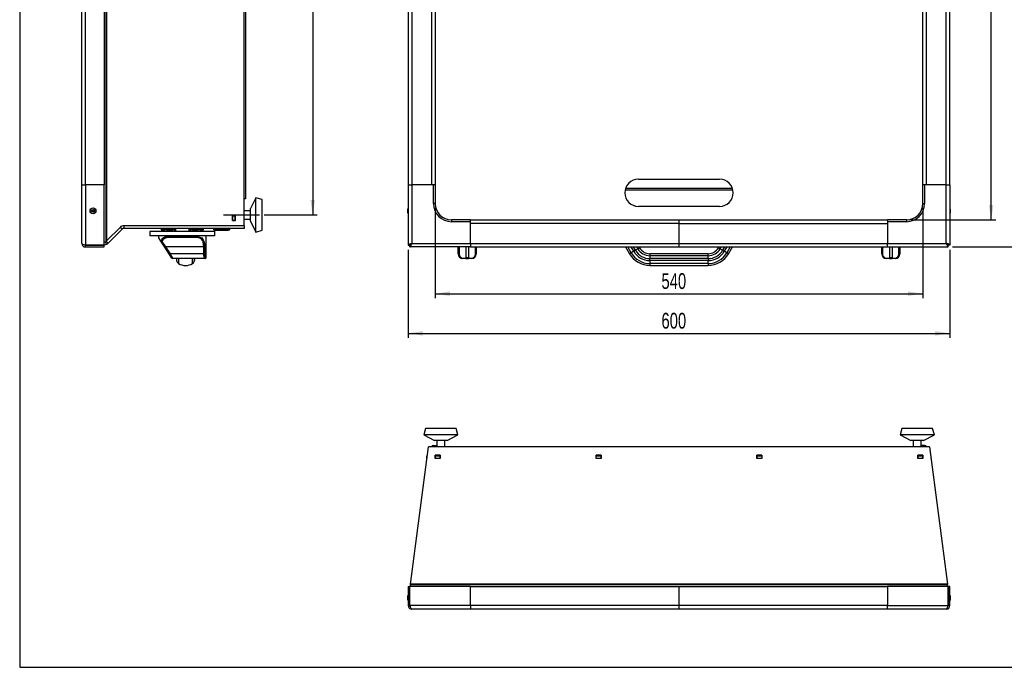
# Model space of a CAD drawing. Extents: x 24 to 2074, y 25 to 1460.
# Tile 1 of 9: x 24 to 1115, y 25 to 742. Entities that reach past the tile are written whole.
import ezdxf
from ezdxf.enums import TextEntityAlignment as Align

# ---------------------------------------------------------------- set-up
doc = ezdxf.new("R2010")
doc.units = 0
doc.header["$LTSCALE"] = 5
doc.linetypes.add('CENTERX2', pattern=[20.32, 12.7, -2.54, 2.54, -2.54])
doc.layers.get('0').update_dxf_attribs({"linetype": 'CONTINUOUS'})
doc.layers.add('LAYER1', color=2, linetype='CONTINUOUS')
doc.layers.add('LAYER2', color=3, linetype='CENTERX2')
doc.dimstyles.new('SLDDIMSTYLE0', dxfattribs={"dimtxt": 17.5, "dimasz": 16.51, "dimexe": 0, "dimexo": 0.0625, "dimgap": 4.375, "dimtad": 1, "dimrnd": 1e-09, "dimzin": 12, "dimsah": 1, "dimcen": 0.09, "dimazin": 3, "dimtfac": 1, "dimtofl": 0, "dimtmove": 0, "dimatfit": 3})

# ---------------------------------------------------------------- blocks, each defined once
blk = doc.blocks.new('_D')
at = {"layer": 'LAYER2', "color": 3, "linetype": 'CONTINUOUS'}
for p, q in [((484.2, 533.7), (484.2, 433.9)), ((1024.2, 533.7), (1024.2, 433.9)), ((484.2, 438.9), (1024.2, 438.9))]:
    blk.add_line(p, q, dxfattribs=at)
for points in [[(484.2, 438.9), (500.7, 436.4), (500.7, 441.5)], [(1024.2, 438.9), (1007.7, 441.5), (1007.7, 436.4)]]:
    blk.add_solid(points, dxfattribs=at)
at = {"layer": 'LAYER2', "color": 3, "linetype": 'CONTINUOUS', "width": 0.7}
blk.add_text('540', height=17.5, dxfattribs=at).set_placement((734.8, 438.9, 105.6), align=Align.BOTTOM_LEFT)
blk = doc.blocks.new('_D_1')
at = {"layer": 'LAYER2', "color": 3, "linetype": 'CONTINUOUS'}
for p, q in [((454.2, 487.7), (454.2, 390)), ((1054.2, 487.7), (1054.2, 390)), ((454.2, 395), (1054.2, 395))]:
    blk.add_line(p, q, dxfattribs=at)
for points in [[(454.2, 395), (470.7, 392.5), (470.7, 397.5)], [(1054.2, 395), (1037.7, 397.5), (1037.7, 392.5)]]:
    blk.add_solid(points, dxfattribs=at)
at = {"layer": 'LAYER2', "color": 3, "linetype": 'CONTINUOUS', "width": 0.7}
blk.add_text('600', height=17.5, dxfattribs=at).set_placement((734.8, 395, 105.6), align=Align.BOTTOM_LEFT)
blk = doc.blocks.new('_D_2')
at = {"layer": 'LAYER2', "color": 3, "linetype": 'CONTINUOUS'}
for p, q in [((1011.2, 1060.7), (1105, 1060.7)), ((1100, 520.7), (1100, 1060.7)), ((1011.2, 520.7), (1105, 520.7))]:
    blk.add_line(p, q, dxfattribs=at)
for points in [[(1100, 1060.7), (1097.5, 1044.2), (1102.5, 1044.2)], [(1100, 520.7), (1102.5, 537.2), (1097.5, 537.2)]]:
    blk.add_solid(points, dxfattribs=at)
at = {"layer": 'LAYER2', "color": 3, "linetype": 'CONTINUOUS', "width": 0.7}
blk.add_text('540', height=17.5, rotation=90, dxfattribs=at).set_placement((1100, 771.3, 105.6), align=Align.BOTTOM_LEFT)
blk = doc.blocks.new('_D_3')
at = {"layer": 'LAYER2', "color": 3, "linetype": 'CONTINUOUS'}
for p, q in [((1057.2, 1090.7), (1150, 1090.7)), ((1145, 1090.7), (1145, 490.7)), ((1057.2, 490.7), (1150, 490.7))]:
    blk.add_line(p, q, dxfattribs=at)
for points in [[(1145, 1090.7), (1142.5, 1074.2), (1147.6, 1074.2)], [(1145, 490.7), (1147.6, 507.2), (1142.5, 507.2)]]:
    blk.add_solid(points, dxfattribs=at)
at = {"layer": 'LAYER2', "color": 3, "linetype": 'CONTINUOUS', "width": 0.7}
blk.add_text('600', height=17.5, rotation=90, dxfattribs=at).set_placement((1145, 771.3, 105.6), align=Align.BOTTOM_LEFT)
blk = doc.blocks.new('_D_6')
at = {"layer": 'LAYER2', "color": 3, "linetype": 'CONTINUOUS'}
for p, q in [((294.7, 1054.4), (353.5, 1054.4)), ((348.5, 1054.4), (348.5, 526.2)), ((294.7, 526.2), (353.5, 526.2))]:
    blk.add_line(p, q, dxfattribs=at)
for points in [[(348.5, 1054.4), (346, 1037.9), (351, 1037.9)], [(348.5, 526.2), (351, 542.7), (346, 542.7)]]:
    blk.add_solid(points, dxfattribs=at)
at = {"layer": 'LAYER2', "color": 3, "linetype": 'CONTINUOUS', "width": 0.7}
blk.add_text('528.2', height=17.5, rotation=90, dxfattribs=at).set_placement((348.5, 761.2), align=Align.BOTTOM_LEFT)

msp = doc.modelspace()

# ---------------------------------------------------------------- linework, layer by layer
at = {"color": 7, "linetype": 'CONTINUOUS'}
for p, q in [((24, 1460), (24, 25)), ((24, 25), (2074, 25))]:
    msp.add_line(p, q, dxfattribs=at)
at = {"color": 7, "linetype": 'CENTERX2'}
msp.add_line((249.701, 526.205), (289.701, 526.205), dxfattribs=at)
at = {"layer": 'LAYER1', "color": 2, "linetype": 'CONTINUOUS'}
for p, q in [((119.809, 497.088), (119.809, 1085.204)), ((120.59, 497.836), (120.59, 1085.128)), ((272.701, 514.205), (272.701, 1065.179)), ((92.701, 559.705), (92.701, 1021.705)), ((96.701, 559.705), (96.701, 1021.705)), ((117.701, 1021.705), (117.701, 559.705)), ((454.222, 1021.705), (454.222, 559.705)), ((458.222, 1021.705), (458.222, 559.705)), ((480.222, 1021.705), (480.222, 559.705)), ((484.222, 1021.705), (484.222, 559.705)), ((1024.222, 559.705), (1024.222, 1021.705)), ((1028.222, 559.705), (1028.222, 1021.705)), ((1050.222, 559.705), (1050.222, 1021.705)), ((1054.222, 559.705), (1054.222, 1021.705)), ((274.201, 944.205), (274.201, 544.205)), ((92.701, 559.705), (96.701, 559.705)), ((92.701, 494.705), (92.701, 559.705)), ((96.701, 559.705), (96.701, 492.712)), ((117.701, 559.705), (96.701, 559.705)), ((117.701, 492.712), (117.701, 559.705)), ((454.222, 559.705), (454.222, 492.712)), ((454.222, 559.705), (458.222, 559.705)), ((458.222, 559.705), (458.222, 494.705)), ((482.222, 559.705), (458.222, 559.705)), ((480.222, 559.705), (458.222, 559.705)), ((482.222, 538.705), (482.222, 559.705)), ((483.686, 559.705), (482.222, 559.705)), ((483.686, 559.705), (484.222, 559.705)), ((484.222, 559.705), (484.222, 538.705)), ((709.222, 565.705), (799.222, 565.705)), ((1024.758, 559.705), (1024.222, 559.705)), ((1024.222, 538.705), (1024.222, 559.705)), ((1026.222, 559.705), (1024.758, 559.705)), ((1026.222, 559.705), (1026.222, 538.705)), ((1050.222, 559.705), (1026.222, 559.705)), ((1050.222, 559.705), (1028.222, 559.705)), ((1050.222, 494.705), (1050.222, 559.705)), ((1050.222, 559.705), (1054.222, 559.705)), ((1054.222, 559.705), (1054.222, 492.712)), ((694.682, 553.973), (813.862, 553.973)), ((695.18, 555.705), (813.364, 555.705)), ((274.201, 544.205), (272.701, 544.205)), ((285.701, 545.205), (279.701, 533.205)), ((292.701, 543.205), (285.701, 545.205)), ((285.701, 507.205), (285.701, 545.205)), ((292.701, 509.205), (292.701, 543.205)), ((484.222, 538.705), (482.222, 538.705)), ((799.222, 535.705), (709.222, 535.705)), ((1024.222, 538.705), (1026.222, 538.705)), ((259.651, 525.505), (259.651, 519.905)), ((263.14, 525.505), (259.651, 525.505)), ((259.701, 525.205), (259.701, 525.505)), ((259.701, 525.205), (262.701, 525.205)), ((259.701, 520.205), (259.701, 525.205)), ((262.701, 525.205), (262.701, 525.505)), ((262.701, 525.205), (262.701, 520.205)), ((262.75, 519.905), (262.75, 525.505)), ((263.14, 519.905), (263.14, 525.505)), ((279.701, 530.75), (272.701, 530.75)), ((279.701, 519.205), (279.701, 533.205)), ((453.579, 532.205), (453.579, 529.205)), ((453.593, 532.323), (453.593, 531.764)), ((453.593, 531.764), (453.593, 529.086)), ((1054.851, 529.086), (1054.851, 532.323)), ((1054.865, 529.205), (1054.865, 532.205)), ((139.444, 514.205), (139.444, 511.205)), ((272.701, 514.205), (139.444, 514.205)), ((259.651, 521.709), (259.701, 521.659)), ((259.651, 519.905), (263.14, 519.905)), ((262.701, 520.205), (259.701, 520.205)), ((259.701, 519.905), (259.701, 520.205)), ((262.701, 519.905), (262.701, 520.205)), ((272.701, 521.659), (279.701, 521.659)), ((272.701, 514.205), (272.701, 511.205)), ((279.701, 519.205), (285.701, 507.205)), ((502.222, 520.705), (502.222, 518.705)), ((523.222, 520.705), (502.222, 520.705)), ((523.222, 518.705), (502.222, 518.705)), ((523.222, 520.705), (754.222, 520.705)), ((523.222, 520.169), (523.222, 520.705)), ((523.222, 518.705), (523.222, 520.169)), ((523.222, 494.705), (523.222, 518.705)), ((754.222, 516.705), (523.222, 516.705)), ((523.222, 494.705), (523.222, 516.705)), ((754.222, 516.705), (754.222, 520.705)), ((754.222, 520.705), (985.222, 520.705)), ((754.222, 494.705), (754.222, 516.705)), ((754.222, 516.705), (985.222, 516.705)), ((985.222, 520.169), (985.222, 520.705)), ((1006.222, 520.705), (985.222, 520.705)), ((985.222, 520.169), (985.222, 518.705)), ((1006.222, 518.705), (985.222, 518.705)), ((985.222, 518.705), (985.222, 494.705)), ((985.222, 516.705), (985.222, 494.705)), ((1006.222, 520.705), (1006.222, 518.705)), ((135.201, 512.447), (120.59, 497.836)), ((137.322, 510.326), (121.958, 494.962)), ((137.322, 510.326), (135.201, 512.447)), ((272.701, 511.205), (139.444, 511.205)), ((168.201, 508.005), (168.201, 503.105)), ((240.201, 508.005), (168.201, 508.005)), ((240.201, 503.105), (168.201, 503.105)), ((177.944, 500.939), (177.944, 503.105)), ((180.701, 511.205), (180.701, 509.705)), ((186.562, 509.705), (180.701, 509.705)), ((185.201, 511.205), (185.201, 510.505)), ((185.201, 510.505), (193.66, 510.505)), ((186.779, 509.705), (186.562, 509.705)), ((186.701, 510.305), (186.701, 509.928)), ((192.622, 510.305), (186.701, 510.305)), ((193.701, 509.928), (186.701, 509.928)), ((193.525, 509.619), (186.877, 509.619)), ((188.094, 502.005), (220.308, 502.005)), ((188.808, 509.016), (188.766, 508.9)), ((188.825, 508.881), (188.825, 509.015)), ((188.918, 508.845), (188.918, 509.01)), ((188.961, 509.005), (188.918, 508.915)), ((188.99, 508.881), (188.99, 509.002)), ((189.092, 508.179), (191.31, 508.179)), ((190.365, 508.881), (190.365, 508.996)), ((191.029, 508.97), (191.029, 508.866)), ((191.037, 508.967), (191.037, 508.881)), ((191.057, 508.9), (191.05, 508.955)), ((191.484, 508.898), (191.484, 508.845)), ((191.7, 508.948), (191.7, 508.881)), ((191.78, 508.9), (191.751, 508.959)), ((193.701, 510.305), (192.622, 510.305)), ((196.701, 509.705), (193.623, 509.705)), ((193.66, 510.505), (195.201, 510.505)), ((193.701, 509.928), (193.701, 510.305)), ((195.201, 510.505), (195.201, 511.205)), ((196.701, 511.205), (196.701, 508.005)), ((211.701, 508.005), (211.701, 511.205)), ((214.562, 509.705), (211.701, 509.705)), ((213.201, 511.205), (213.201, 510.505)), ((213.201, 510.505), (217.128, 510.505)), ((214.779, 509.705), (214.562, 509.705)), ((214.701, 510.305), (214.701, 509.928)), ((217.45, 510.305), (214.701, 510.305)), ((221.701, 509.928), (214.701, 509.928)), ((221.525, 509.619), (214.877, 509.619)), ((215.542, 508.005), (215.542, 508.359)), ((216.847, 508.999), (216.813, 508.9)), ((216.869, 508.881), (216.869, 509.007)), ((216.947, 508.846), (216.947, 509.014)), ((217.092, 508.179), (219.31, 508.179)), ((217.128, 510.505), (223.201, 510.505)), ((217.297, 508.862), (217.297, 508.97)), ((221.701, 510.305), (217.45, 510.305)), ((217.64, 508.005), (217.64, 508.179)), ((217.701, 508.005), (217.701, 508.179)), ((218.772, 509.018), (218.772, 508.881)), ((218.828, 508.9), (218.793, 509.004)), ((219.105, 508.983), (219.105, 508.862)), ((219.119, 508.977), (219.119, 508.881)), ((219.144, 508.9), (219.133, 508.971)), ((219.455, 508.877), (219.455, 508.846)), ((219.69, 508.932), (219.69, 508.881)), ((219.771, 508.9), (219.748, 508.946)), ((227.701, 509.705), (221.623, 509.705)), ((221.701, 509.928), (221.701, 510.305)), ((223.201, 510.505), (223.201, 511.205)), ((227.701, 509.705), (227.701, 511.205)), ((230.501, 479.005), (230.501, 503.105)), ((239.201, 509.805), (239.201, 510.705)), ((239.201, 510.705), (242.199, 510.705)), ((239.201, 509.805), (242.199, 509.805)), ((239.201, 509.805), (240.701, 508.805)), ((240.201, 503.105), (240.201, 508.005)), ((241.9, 508.805), (240.701, 508.805)), ((242.199, 509.805), (241.9, 508.805)), ((252.699, 508.805), (241.9, 508.805)), ((242.199, 510.705), (242.199, 509.805)), ((252.999, 510.705), (242.199, 510.705)), ((242.199, 509.805), (252.999, 509.805)), ((247.459, 511.005), (247.459, 511.205)), ((252.44, 511.005), (247.459, 511.005)), ((252.44, 511.205), (252.44, 511.005)), ((252.571, 511.005), (252.44, 511.005)), ((252.571, 511.205), (252.571, 511.005)), ((252.999, 509.805), (252.699, 508.805)), ((254.701, 508.805), (252.699, 508.805)), ((252.999, 509.805), (252.999, 510.705)), ((252.999, 510.705), (256.201, 510.705)), ((252.999, 509.805), (256.201, 509.805)), ((256.201, 509.805), (254.701, 508.805)), ((256.201, 510.705), (256.201, 509.805)), ((285.701, 507.205), (292.701, 509.205)), ((117.701, 492.712), (96.701, 492.712)), ((96.701, 490.705), (96.701, 492.705)), ((96.701, 492.705), (117.701, 492.705)), ((117.701, 496.205), (117.716, 496.205)), ((117.701, 493.205), (117.716, 493.205)), ((117.701, 490.705), (117.701, 492.705)), ((117.716, 493.205), (117.716, 496.205)), ((120.201, 493.744), (118.958, 496.474)), ((120.13, 497.376), (119.809, 497.088)), ((120.13, 497.376), (119.837, 497.083)), ((121.958, 494.962), (119.837, 497.083)), ((120.59, 497.836), (120.13, 497.376)), ((180.43, 497.127), (177.944, 500.939)), ((180.43, 497.127), (180.442, 497.109)), ((184.779, 490.458), (180.43, 497.127)), ((181.443, 496.822), (185.617, 491.005)), ((185.617, 491.005), (184.779, 490.458)), ((227.846, 491.005), (185.617, 491.005)), ((185.617, 491.005), (190.834, 483.005)), ((219.696, 501.005), (188.706, 501.005)), ((228.781, 491.005), (227.846, 491.005)), ((227.846, 483.005), (227.846, 491.005)), ((228.781, 491.005), (228.781, 483.005)), ((454.222, 492.712), (456.222, 492.712)), ((456.229, 490.705), (456.229, 492.705)), ((456.722, 493.622), (456.722, 493.205)), ((457.119, 493.205), (456.722, 493.205)), ((458.222, 494.705), (523.222, 494.705)), ((523.222, 494.705), (523.222, 490.705)), ((523.222, 494.705), (754.222, 494.705)), ((754.222, 494.705), (985.222, 494.705)), ((754.222, 490.705), (754.222, 494.705)), ((985.222, 490.705), (985.222, 494.705)), ((985.222, 494.705), (1050.222, 494.705)), ((1051.722, 493.205), (1051.304, 493.205)), ((1051.722, 493.602), (1051.722, 493.205)), ((1052.215, 490.705), (1052.215, 492.705)), ((1054.222, 492.712), (1052.222, 492.712)), ((96.701, 490.705), (117.701, 490.705)), ((189.996, 482.458), (184.779, 490.458)), ((190.834, 483.005), (189.996, 482.458)), ((192.605, 478.458), (189.996, 482.458)), ((227.846, 483.005), (190.834, 483.005)), ((190.834, 483.005), (193.443, 478.005)), ((228.781, 483.005), (227.846, 483.005)), ((523.222, 490.705), (456.229, 490.705)), ((509.722, 483.005), (509.722, 490.705)), ((510.719, 490.705), (510.722, 490.458)), ((510.722, 490.458), (510.722, 482.458)), ((518.222, 490.705), (518.222, 478.458)), ((521.222, 490.705), (521.222, 478.458)), ((523.222, 490.705), (754.222, 490.705)), ((528.722, 490.458), (528.725, 490.705)), ((528.722, 482.458), (528.722, 490.458)), ((529.722, 490.705), (529.722, 483.005)), ((695.058, 490.705), (699.388, 483.205)), ((701.248, 484.279), (697.538, 490.705)), ((701.249, 484.279), (699.389, 483.205)), ((704.064, 485.905), (701.248, 484.279)), ((704.064, 485.905), (701.293, 490.705)), ((705.97, 487.005), (703.834, 490.705)), ((705.017, 486.455), (704.064, 485.905)), ((705.97, 487.005), (705.017, 486.455)), ((708.786, 488.631), (705.97, 487.005)), ((708.786, 488.631), (707.589, 490.705)), ((708.786, 488.631), (710.646, 489.705)), ((710.646, 489.705), (710.069, 490.705)), ((786.539, 483.205), (721.904, 483.205)), ((721.904, 483.205), (721.904, 481.057)), ((721.904, 481.057), (721.904, 477.805)), ((786.539, 481.057), (721.904, 481.057)), ((754.222, 490.705), (985.222, 490.705)), ((786.539, 481.057), (786.539, 483.205)), ((786.539, 477.805), (786.539, 481.057)), ((798.375, 490.705), (797.798, 489.705)), ((797.798, 489.705), (799.658, 488.631)), ((799.658, 488.631), (800.855, 490.705)), ((802.474, 487.005), (799.658, 488.631)), ((804.61, 490.705), (802.474, 487.005)), ((802.474, 487.005), (803.427, 486.455)), ((803.427, 486.455), (804.38, 485.905)), ((807.151, 490.705), (804.38, 485.905)), ((807.196, 484.279), (804.38, 485.905)), ((809.055, 483.205), (807.195, 484.279)), ((810.906, 490.705), (807.196, 484.279)), ((809.056, 483.205), (813.386, 490.705)), ((978.722, 483.005), (978.722, 490.705)), ((979.719, 490.705), (979.722, 490.458)), ((979.722, 490.458), (979.722, 482.458)), ((985.222, 490.705), (1052.215, 490.705)), ((987.222, 490.705), (987.222, 478.458)), ((990.222, 490.705), (990.222, 478.458)), ((997.722, 490.458), (997.725, 490.705)), ((997.722, 482.458), (997.722, 490.458)), ((998.722, 490.705), (998.722, 483.005)), ((229.002, 478.005), (193.443, 478.005)), ((197.701, 476.705), (197.762, 475.604)), ((197.702, 478.005), (197.702, 476.705)), ((197.763, 478.005), (197.763, 475.605)), ((199.861, 478.005), (199.861, 472.353)), ((215.541, 472.353), (215.541, 478.005)), ((217.639, 475.605), (217.639, 478.005)), ((217.701, 476.705), (217.64, 475.604)), ((217.7, 476.705), (217.7, 478.005)), ((229.501, 478.005), (229.002, 478.005)), ((229.982, 479.005), (230.501, 479.005)), ((514.722, 478.458), (518.222, 478.458)), ((514.722, 478.005), (514.722, 478.458)), ((518.222, 478.005), (514.722, 478.005)), ((521.222, 478.658), (518.222, 478.658)), ((518.222, 478.005), (518.222, 478.458)), ((521.222, 478.375), (518.222, 478.375)), ((521.222, 478.195), (518.222, 478.195)), ((518.222, 478.005), (521.222, 478.005)), ((521.222, 478.458), (524.722, 478.458)), ((521.222, 478.005), (521.222, 478.458)), ((524.722, 478.005), (521.222, 478.005)), ((524.722, 478.005), (524.722, 478.458)), ((721.904, 476.705), (721.904, 477.805)), ((786.539, 477.805), (721.904, 477.805)), ((721.904, 475.604), (721.904, 476.705)), ((786.539, 475.604), (721.904, 475.604)), ((721.904, 475.604), (721.904, 472.352)), ((786.539, 472.352), (721.904, 472.352)), ((721.904, 472.352), (721.904, 470.205)), ((721.904, 470.205), (786.539, 470.205)), ((786.539, 477.805), (786.539, 476.705)), ((786.539, 476.705), (786.539, 475.604)), ((786.539, 472.352), (786.539, 475.604)), ((786.539, 472.352), (786.539, 470.205)), ((983.722, 478.458), (987.222, 478.458)), ((983.722, 478.005), (983.722, 478.458)), ((987.222, 478.005), (983.722, 478.005)), ((990.222, 478.658), (987.222, 478.658)), ((987.222, 478.005), (987.222, 478.458)), ((990.222, 478.375), (987.222, 478.375)), ((990.222, 478.195), (987.222, 478.195)), ((987.222, 478.005), (990.222, 478.005)), ((990.222, 478.458), (993.722, 478.458)), ((990.222, 478.005), (990.222, 478.458)), ((993.722, 478.005), (990.222, 478.005)), ((993.722, 478.005), (993.722, 478.458)), ((473.436, 289.413), (471.436, 282.413)), ((475.791, 289.413), (473.436, 289.413)), ((507.436, 289.413), (475.791, 289.413)), ((509.436, 282.413), (507.436, 289.413)), ((1001.007, 289.413), (999.007, 282.413)), ((1003.362, 289.413), (1001.007, 289.413)), ((1035.007, 289.413), (1003.362, 289.413)), ((1037.007, 282.413), (1035.007, 289.413)), ((471.436, 282.413), (483.436, 276.413)), ((474.068, 282.413), (471.436, 282.413)), ((509.436, 282.413), (474.068, 282.413)), ((484.406, 276.413), (483.436, 276.413)), ((497.436, 276.413), (484.406, 276.413)), ((485.891, 276.413), (485.891, 269.413)), ((494.982, 269.413), (494.982, 276.413)), ((497.436, 276.413), (509.436, 282.413)), ((999.007, 282.413), (1011.007, 276.413)), ((1001.639, 282.413), (999.007, 282.413)), ((1037.007, 282.413), (1001.639, 282.413)), ((1011.977, 276.413), (1011.007, 276.413)), ((1025.007, 276.413), (1011.977, 276.413)), ((1013.462, 276.413), (1013.462, 269.413)), ((1022.553, 269.413), (1022.553, 276.413)), ((1025.007, 276.413), (1037.007, 282.413)), ((456.773, 117.301), (476.722, 269.413)), ((1031.722, 269.413), (476.722, 269.413)), ((482.222, 270.913), (485.891, 270.913)), ((482.222, 269.913), (482.222, 270.913)), ((482.222, 269.913), (485.891, 269.913)), ((1026.222, 270.913), (1022.553, 270.913)), ((1022.553, 269.913), (1026.222, 269.913)), ((1026.222, 269.913), (1026.222, 270.913)), ((1031.722, 269.413), (1051.671, 117.301)), ((474.936, 256.413), (474.936, 259.413)), ((474.936, 259.413), (475.41, 259.413)), ((474.936, 256.413), (475.017, 256.413)), ((484.136, 256.363), (484.136, 259.853)), ((489.736, 259.853), (484.136, 259.853)), ((489.736, 259.463), (484.136, 259.463)), ((484.436, 259.413), (484.136, 259.413)), ((484.436, 256.413), (484.136, 256.413)), ((489.736, 256.363), (484.136, 256.363)), ((484.436, 256.413), (484.436, 259.413)), ((484.436, 259.413), (489.436, 259.413)), ((489.436, 256.413), (484.436, 256.413)), ((485.891, 256.413), (485.941, 256.363)), ((489.436, 259.413), (489.436, 256.413)), ((489.736, 259.413), (489.436, 259.413)), ((489.736, 256.413), (489.436, 256.413)), ((489.736, 259.853), (489.736, 256.363)), ((662.327, 256.363), (662.327, 259.853)), ((667.927, 259.853), (662.327, 259.853)), ((667.927, 259.463), (662.327, 259.463)), ((662.627, 259.413), (662.327, 259.413)), ((662.627, 256.413), (662.327, 256.413)), ((667.927, 256.363), (662.327, 256.363)), ((662.627, 256.413), (662.627, 259.413)), ((662.627, 259.413), (667.627, 259.413)), ((667.627, 256.413), (662.627, 256.413)), ((667.627, 259.413), (667.627, 256.413)), ((667.927, 259.413), (667.627, 259.413)), ((667.927, 256.413), (667.627, 256.413)), ((667.927, 259.853), (667.927, 256.363)), ((840.517, 256.363), (840.517, 259.853)), ((846.117, 259.853), (840.517, 259.853)), ((846.117, 259.463), (840.517, 259.463)), ((840.817, 259.413), (840.517, 259.413)), ((840.817, 256.413), (840.517, 256.413)), ((846.117, 256.363), (840.517, 256.363)), ((840.817, 259.413), (845.817, 259.413)), ((840.817, 256.413), (840.817, 259.413)), ((845.817, 256.413), (840.817, 256.413)), ((845.817, 259.413), (845.817, 256.413)), ((846.117, 259.413), (845.817, 259.413)), ((846.117, 256.413), (845.817, 256.413)), ((846.117, 259.853), (846.117, 256.363)), ((1018.707, 256.363), (1018.707, 259.853)), ((1024.307, 259.853), (1018.707, 259.853)), ((1024.307, 259.463), (1018.707, 259.463)), ((1019.007, 259.413), (1018.707, 259.413)), ((1019.007, 256.413), (1018.707, 256.413)), ((1024.307, 256.363), (1018.707, 256.363)), ((1019.007, 259.413), (1024.007, 259.413)), ((1019.007, 256.413), (1019.007, 259.413)), ((1024.007, 256.413), (1019.007, 256.413)), ((1022.503, 256.363), (1022.553, 256.413)), ((1024.007, 259.413), (1024.007, 256.413)), ((1024.307, 259.413), (1024.007, 259.413)), ((1024.307, 256.413), (1024.007, 256.413)), ((1024.307, 259.853), (1024.307, 256.363)), ((1033.507, 259.413), (1033.033, 259.413)), ((1033.507, 256.413), (1033.427, 256.413)), ((1033.507, 256.413), (1033.507, 259.413)), ((454.222, 114.413), (456.222, 114.413)), ((454.222, 114.413), (454.222, 93.413)), ((456.222, 93.413), (456.222, 114.413)), ((523.222, 114.413), (456.229, 114.413)), ((456.229, 93.413), (456.229, 114.413)), ((456.722, 116.913), (456.773, 117.301)), ((456.722, 116.521), (456.722, 116.913)), ((1051.722, 116.521), (456.722, 116.521)), ((456.722, 114.413), (456.722, 116.521)), ((1051.671, 117.301), (456.773, 117.301)), ((523.222, 93.413), (523.222, 114.413)), ((523.222, 114.413), (754.222, 114.413)), ((754.222, 93.413), (754.222, 114.413)), ((754.222, 114.413), (985.222, 114.413)), ((1052.215, 114.413), (985.222, 114.413)), ((985.222, 114.413), (985.222, 93.413)), ((1051.671, 117.301), (1051.722, 116.913)), ((1051.722, 116.521), (1051.722, 116.913)), ((1051.722, 114.413), (1051.722, 116.521)), ((1052.215, 114.413), (1052.215, 93.413)), ((1054.222, 114.413), (1052.222, 114.413)), ((1052.222, 93.413), (1052.222, 114.413)), ((1054.222, 93.413), (1054.222, 114.413)), ((453.579, 103.413), (453.579, 100.413)), ((453.593, 103.531), (453.593, 103.194)), ((453.593, 103.194), (453.593, 100.294)), ((453.721, 103.868), (453.614, 103.495)), ((454.237, 105.122), (453.899, 104.475)), ((456.229, 103.513), (456.222, 103.513)), ((456.222, 100.313), (456.229, 100.313)), ((1052.222, 103.513), (1052.215, 103.513)), ((1052.215, 100.313), (1052.222, 100.313)), ((1054.851, 102.955), (1054.851, 103.531)), ((1054.851, 100.294), (1054.851, 102.955)), ((1054.865, 100.413), (1054.865, 103.413)), ((454.222, 93.413), (456.222, 93.413)), ((523.222, 93.413), (456.229, 93.413)), ((523.222, 89.413), (458.222, 89.413)), ((523.222, 93.413), (523.222, 89.413)), ((754.222, 93.413), (523.222, 93.413)), ((754.222, 89.413), (523.222, 89.413)), ((754.222, 89.413), (754.222, 93.413)), ((985.222, 93.413), (754.222, 93.413)), ((985.222, 89.413), (754.222, 89.413)), ((985.222, 93.413), (1052.215, 93.413)), ((985.222, 89.413), (985.222, 93.413)), ((1050.222, 89.413), (985.222, 89.413)), ((1054.222, 93.413), (1052.222, 93.413))]:
    msp.add_line(p, q, dxfattribs=at)
at = {"layer": 'LAYER1', "color": 2, "linetype": 'CONTINUOUS', "flags": 128}
for points in [[(453.616, 529.117), (453.681, 528.762), (454.225, 527.475)], [(454.229, 533.906), (453.81, 533.04), (453.621, 532.284)], [(1054.848, 532.297), (1054.368, 533.669), (1054.211, 533.924)], [(1054.213, 527.505), (1054.506, 528.046), (1054.834, 529.103)], [(262.701, 521.138), (262.705, 521.131), (262.716, 521.124), (262.735, 521.117), (262.75, 521.114)], [(188.706, 501.005), (188.587, 501.024), (188.472, 501.081), (188.366, 501.173), (188.273, 501.297), (188.197, 501.449), (188.14, 501.622), (188.106, 501.809), (188.094, 502.005)], [(188.466, 508.941), (188.51, 508.928), (188.623, 508.9)], [(188.766, 508.9), (188.664, 508.94), (188.615, 508.975), (188.625, 509.002), (188.691, 509.016), (188.751, 509.018)], [(188.702, 508.881), (188.792, 508.861), (188.864, 508.847), (188.907, 508.842), (188.917, 508.845), (188.897, 508.856), (188.846, 508.874), (188.825, 508.881)], [(189.37, 508.866), (189.372, 508.861), (189.345, 508.847), (189.288, 508.842), (189.21, 508.845), (189.117, 508.856), (189.019, 508.874), (188.99, 508.881)], [(190.69, 509.018), (190.841, 509.012), (190.963, 508.993), (191.042, 508.965), (191.071, 508.928), (191.057, 508.9)], [(191.037, 508.881), (191.03, 508.861), (191.057, 508.847), (191.114, 508.842), (191.193, 508.845), (191.285, 508.856), (191.383, 508.874), (191.412, 508.881)], [(192.12, 509.018), (192.139, 509.012), (192.104, 508.993), (192.02, 508.965), (191.892, 508.928), (191.78, 508.9)], [(216.813, 508.9), (216.721, 508.94), (216.684, 508.975), (216.705, 509.002), (216.781, 509.016), (216.846, 509.018)], [(216.712, 508.881), (216.805, 508.861), (216.881, 508.847), (216.93, 508.842), (216.947, 508.845), (216.933, 508.856), (216.888, 508.874), (216.869, 508.881)], [(217.296, 508.862), (217.297, 508.861), (217.277, 508.847), (217.226, 508.842), (217.151, 508.845), (217.06, 508.856), (216.963, 508.874), (216.933, 508.881)], [(218.819, 509.018), (218.965, 509.012), (219.079, 508.993), (219.149, 508.965), (219.166, 508.928), (219.144, 508.9)], [(219.073, 508.965), (218.921, 508.928), (218.828, 508.9)], [(219.119, 508.881), (219.105, 508.861), (219.125, 508.847), (219.177, 508.842), (219.251, 508.845), (219.342, 508.856), (219.439, 508.874), (219.469, 508.881)], [(219.69, 508.881), (219.597, 508.861), (219.521, 508.847), (219.472, 508.842), (219.455, 508.845), (219.455, 508.846)], [(220.308, 502.005), (220.297, 501.809), (220.262, 501.622), (220.205, 501.449), (220.129, 501.297), (220.036, 501.173), (219.93, 501.081), (219.815, 501.024), (219.696, 501.005)], [(220.152, 509.018), (220.16, 509.012), (220.115, 508.993), (220.021, 508.965), (219.886, 508.928), (219.771, 508.9)], [(220.308, 502.005), (222.502, 501.85), (224.443, 501.31), (225.604, 500.644), (226.592, 499.707), (227.386, 498.491), (227.992, 497.01), (228.632, 493.823), (228.781, 491.005)], [(96.701, 492.712), (95.315, 493.161), (94.1, 493.61), (93.208, 494.059), (92.749, 494.508), (92.701, 494.705)], [(95.64, 493.055), (96.036, 492.818), (96.701, 492.705)], [(227.846, 491.005), (227.703, 493.567), (227.088, 496.464), (226.517, 497.789), (225.74, 498.916), (223.673, 500.373), (221.828, 500.862), (219.696, 501.005)], [(458.222, 494.705), (456.835, 494.255), (455.621, 493.806), (454.728, 493.357), (454.27, 492.908), (454.222, 492.712)], [(456.229, 490.705), (456.678, 490.953), (457.127, 491.666), (457.577, 492.756), (458.026, 494.088), (458.222, 494.705)], [(1050.222, 494.705), (1050.671, 493.318), (1051.12, 492.103), (1051.569, 491.211), (1052.019, 490.752), (1052.215, 490.705)], [(1054.222, 492.712), (1053.974, 493.161), (1053.261, 493.61), (1052.17, 494.059), (1050.838, 494.508), (1050.222, 494.705)], [(229.002, 478.005), (228.769, 478.177), (228.432, 478.892), (228.133, 480.017), (227.924, 481.421), (227.846, 483.005)], [(228.781, 483.005), (228.861, 481.737), (229.079, 480.614), (229.39, 479.715), (229.74, 479.142), (229.982, 479.005)], [(509.722, 483.005), (509.741, 482.898), (509.798, 482.796), (509.89, 482.701), (510.015, 482.618), (510.166, 482.55), (510.339, 482.5), (510.527, 482.469), (510.722, 482.458)], [(529.722, 483.005), (529.703, 482.898), (529.646, 482.796), (529.553, 482.701), (529.429, 482.618), (529.278, 482.55), (529.105, 482.5), (528.917, 482.469), (528.722, 482.458)], [(978.722, 483.005), (978.741, 482.898), (978.798, 482.796), (978.89, 482.701), (979.015, 482.618), (979.166, 482.55), (979.339, 482.5), (979.527, 482.469), (979.722, 482.458)], [(998.722, 483.005), (998.703, 482.898), (998.646, 482.796), (998.553, 482.701), (998.429, 482.618), (998.278, 482.55), (998.105, 482.5), (997.917, 482.469), (997.722, 482.458)], [(454.249, 105.145), (453.904, 104.49), (453.619, 103.519)], [(1054.21, 98.702), (1054.637, 99.588), (1054.816, 100.305)], [(1054.226, 98.689), (1054.279, 98.771), (1054.432, 99.163)], [(1054.826, 103.508), (1054.759, 103.868), (1054.228, 105.12)], [(1054.705, 99.859), (1054.804, 100.113), (1054.837, 100.316)], [(456.222, 93.413), (456.405, 92.576), (456.58, 92.337)], [(458.222, 89.413), (457.773, 89.661), (457.324, 90.374), (456.874, 91.465), (456.425, 92.797), (456.229, 93.413)], [(1052.215, 93.413), (1051.766, 92.026), (1051.317, 90.811), (1050.867, 89.919), (1050.418, 89.461), (1050.222, 89.413)], [(1051.865, 92.342), (1052.108, 92.748), (1052.222, 93.413)]]:
    msp.add_lwpolyline(points, dxfattribs=at)
at = {"layer": 'LAYER1', "color": 2, "linetype": 'CONTINUOUS'}
for radius in [3.25, 1.619, 1]:
    msp.add_circle((105.201, 530.705), radius, dxfattribs=at)
for centre, radius, start, end in [((709.222, 550.705), 15, 90, 270), ((709.322, 550.705), 15, 90, 270), ((799.222, 550.705), 15, 270, 90), ((502.222, 538.705), 20, 180, 270), ((502.222, 538.705), 18, 180, 270), ((1006.222, 538.705), 20, 270, 0), ((1006.222, 538.705), 18, 270, 0), ((454.079, 532.205), 0.5, 166.278426, 180), ((454.079, 529.205), 0.5, 180, 193.721574), ((1054.365, 532.205), 0.5, 0, 13.721574), ((1054.365, 529.205), 0.5, 346.278426, 0), ((139.444, 508.205), 6, 90, 135), ((262.884, 521.139), 0.183, 180.26651, 222.964633), ((139.444, 508.205), 3, 90, 135), ((187.114, 495.109), 6.965, 81.9116, 163.30684), ((189.092, 532.016), 23.837, 249.388646, 270), ((186.501, 510.305), 0.2, 0, 90), ((187.061, 509.928), 0.36, 180, 239.242828), ((190.201, 515.205), 6.5, 239.242828, 254.495958), ((190.063, 514.736), 6.012, 256.136209, 256.911959), ((188.761, 512.454), 3.436, 269.826977, 270.173023), ((189.893, 512.335), 3.616, 251.832631, 252.822754), ((188.703, 506.439), 2.58, 72.513826, 88.479046), ((190.351, 514.736), 6.012, 256.136209, 256.911959), ((190.606, 512.335), 3.616, 251.832631, 252.822754), ((189.787, 509.489), 0.657, 247.69091, 292.30909), ((189.411, 509.547), 0.914, 313.176639, 314.887245), ((190.588, 507.789), 1.231, 86.584206, 115.561405), ((190.991, 509.547), 0.914, 225.112755, 226.823361), ((190.615, 509.489), 0.657, 247.69091, 292.30909), ((190.676, 515.792), 6.774, 269.876773, 270.123227), ((189.796, 512.335), 3.616, 287.177246, 288.167369), ((190.412, 509.547), 0.914, 313.176639, 314.887245), ((191.31, 532.016), 23.837, 270, 283.071781), ((190.051, 514.736), 6.012, 283.088041, 283.863791), ((191.477, 509.558), 0.713, 270.744041, 288.242872), ((192.492, 505.344), 3.694, 95.913203, 105.709194), ((190.339, 514.736), 6.012, 283.088041, 283.863791), ((190.201, 515.205), 6.5, 285.346354, 300.757172), ((192.115, 509.579), 0.561, 269.571826, 270.428174), ((193.341, 509.928), 0.36, 300.757172, 0), ((193.901, 510.305), 0.2, 90, 180), ((217.092, 532.016), 23.837, 256.928219, 270), ((214.501, 510.305), 0.2, 0, 90), ((215.061, 509.928), 0.36, 180, 239.242828), ((218.201, 515.205), 6.5, 239.242828, 253.432923), ((217.69, 513.461), 4.682, 253.35125, 256.927013), ((218.094, 514.929), 6.204, 256.362711, 257.126689), ((217.88, 511.933), 3.215, 250.632335, 251.678735), ((216.857, 512.935), 3.917, 269.837954, 270.162046), ((216.83, 506.621), 2.397, 71.899659, 89.078483), ((218.641, 511.933), 3.215, 250.632335, 251.678735), ((217.884, 509.536), 0.703, 248.843939, 291.156061), ((217.491, 509.757), 1.089, 306.425426, 308.074738), ((218.727, 507.629), 1.39, 87.388628, 113.957653), ((218.519, 509.536), 0.703, 248.843939, 291.156061), ((217.762, 511.933), 3.215, 288.321265, 289.367665), ((218.804, 515.541), 6.523, 269.874427, 270.125573), ((218.473, 509.757), 1.089, 306.425426, 308.074738), ((219.31, 532.016), 23.837, 270, 290.611354), ((218.087, 514.929), 6.204, 282.873311, 283.637289), ((220.651, 504.915), 4.134, 97.029853, 105.450023), ((218.308, 514.929), 6.204, 282.873311, 283.637289), ((218.201, 515.205), 6.5, 286.537137, 300.757172), ((220.148, 509.348), 0.33, 269.442097, 270.557903), ((221.341, 509.928), 0.36, 300.757172, 0), ((221.901, 510.305), 0.2, 90, 180), ((96.701, 494.705), 4, 180, 270), ((117.302, 500.205), 4, 275.7319, 308.824163), ((117.716, 499.205), 3, 270, 294.469801), ((117.716, 499.205), 6, 270, 294.469801), ((117.716, 499.205), 3, 294.469801, 315), ((117.716, 499.205), 6, 294.469801, 315), ((181.246, 498.021), 1.215, 228.623555, 279.359504), ((187.664, 494.416), 6.67, 81.014879, 158.85609), ((459.411, 491.511), 3.408, 110.427015, 159.370055), ((454.824, 496.097), 3.672, 292.491197, 337.711733), ((1053.416, 495.894), 3.408, 200.427015, 249.370055), ((1048.829, 491.307), 3.672, 22.491197, 67.711733), ((514.722, 483.005), 5, 180, 270), ((510.649, 491.753), 1.297, 233.95244, 273.208833), ((514.722, 482.458), 4, 180, 270), ((524.722, 483.005), 5, 270, 0), ((524.722, 482.458), 4, 270, 0), ((528.795, 491.753), 1.297, 266.791167, 306.04756), ((721.904, 496.205), 25.999, 210, 270), ((721.904, 496.205), 23.851, 210, 270), ((721.904, 496.205), 20.6, 210, 270), ((721.904, 496.205), 18.4, 210, 270), ((721.904, 496.205), 15.149, 210, 270), ((721.904, 496.205), 13.001, 209.995366, 269.984946), ((786.539, 496.205), 13.001, 269.984946, 329.992859), ((786.539, 496.205), 15.149, 270, 330), ((786.539, 496.205), 18.4, 270, 330), ((786.539, 496.205), 20.6, 270, 330), ((786.539, 496.205), 23.851, 270, 330), ((786.539, 496.205), 25.999, 270, 330), ((983.722, 483.005), 5, 180, 270), ((979.649, 491.753), 1.297, 233.95244, 273.208833), ((983.722, 482.458), 4, 180, 270), ((993.722, 483.005), 5, 270, 0), ((993.722, 482.458), 4, 270, 360), ((997.795, 491.753), 1.297, 266.791167, 306.04756), ((193.443, 479.005), 1, 213.111342, 270), ((202.069, 476.081), 4.333, 186.311407, 239.36192), ((207.701, 485.589), 15.385, 239.360391, 300.639608), ((213.333, 476.081), 4.333, 300.638079, 353.688593), ((228.992, 478.995), 0.99, 270.576315, 0.564947), ((229.501, 479.005), 1, 270, 0), ((482.222, 268.913), 2, 90, 165.522488), ((482.222, 268.913), 1, 90, 150), ((1026.222, 268.913), 2, 14.477512, 90), ((1026.222, 268.913), 1, 30, 90), ((484.59, 259.607), 0.194, 227.976763, 269.918017), ((484.61, 259.475), 0.0652, 190.390025, 251.357564), ((1019.492, 259.475), 0.0652, 190.390025, 251.357564), ((1019.465, 259.524), 0.112, 273.41416, 326.572129), ((454.079, 103.413), 0.5, 166.278426, 180), ((454.079, 100.413), 0.5, 180, 193.721574), ((457.358, 100.845), 3.802, 188.009909, 214.353951), ((1054.365, 103.413), 0.5, 0, 13.721574), ((1054.365, 100.413), 0.5, 346.278426, 0), ((458.222, 93.413), 4, 180, 270), ((1050.222, 93.413), 4, 270, 360)]:
    msp.add_arc(centre, radius, start, end, dxfattribs=at)

# ---------------------------------------------------------------- dimensions: what is measured, and where the dimension line sits
at = {"layer": 'LAYER2', "color": 3, "linetype": 'CONTINUOUS'}
for base, p1, p2, picture, middle in [((1145.046, 490.705), (1052.215, 1090.705), (1052.215, 490.705), '_D_3', (1145.046, 790.705)), ((1100.009, 1060.705), (1006.222, 520.705), (1006.222, 1060.705), '_D_2', (1100.009, 790.705)), ((348.508, 526.205), (289.701, 1054.439), (289.701, 526.205), '_D_6', (348.508, 790.322))]:
    dim = msp.add_linear_dim(base=base, p1=p1, p2=p2, angle=90, dimstyle='SLDDIMSTYLE0', dxfattribs=at)
    dim.commit()
    dim.dimension.update_dxf_attribs({"geometry": picture, "text_midpoint": middle, "dimtype": 160})
for base, p1, p2, picture, middle in [((1024.222, 438.949), (484.222, 538.705), (1024.222, 538.705), '_D', (754.222, 438.949)), ((1054.222, 395.008), (454.222, 492.712), (1054.222, 492.712), '_D_1', (754.222, 395.008))]:
    dim = msp.add_linear_dim(base=base, p1=p1, p2=p2, dimstyle='SLDDIMSTYLE0', dxfattribs=at)
    dim.commit()
    dim.dimension.update_dxf_attribs({"geometry": picture, "text_midpoint": middle, "dimtype": 160})

doc.saveas('drawing.dxf')
